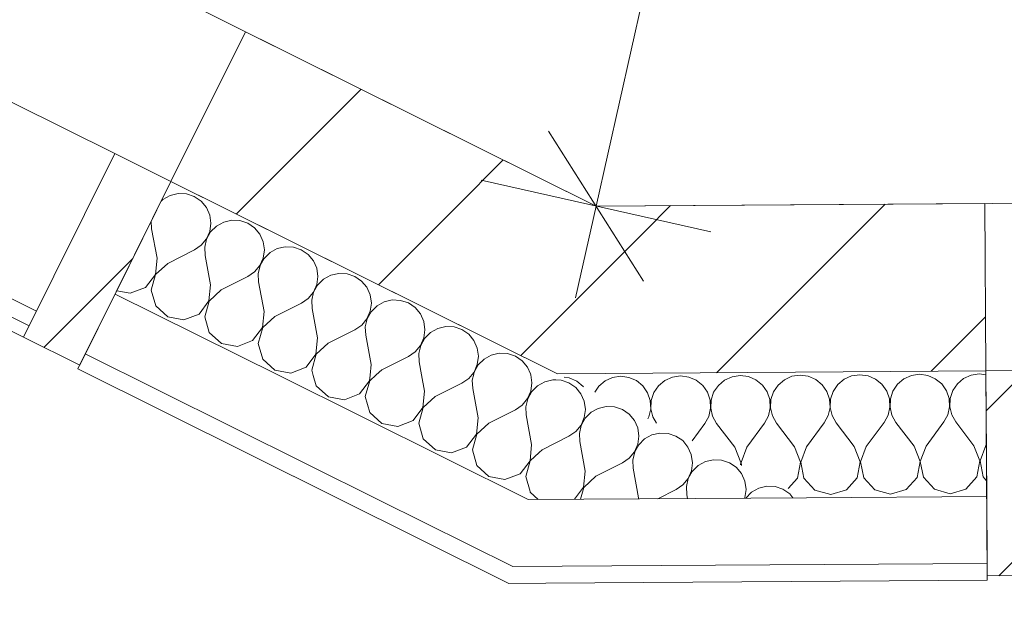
# Model space of a CAD drawing. Header units: millimetres. Extents: x -7213913 to -6930487, y 6129472 to 6353620.
# Tile 58 of 256: x -7201647 to -7200470, y 6158641 to 6159361. Entities that reach past the tile are written whole.
import ezdxf
from ezdxf.enums import TextEntityAlignment as Align

# ---------------------------------------------------------------- set-up
doc = ezdxf.new("R2010")
doc.units = ezdxf.units.MM
doc.header["$MEASUREMENT"] = 0
doc.set_wipeout_variables(frame=1)
doc.linetypes.add('Wipeout_Contour', pattern=[1000, 0, -1000])
for name, color, linetype in [('S - квартира_помещение.АР', 7, 'Continuous'), ('АР-Стены_внешние_.АР', 7, 'Continuous'), ('АР-Стены_Наружные ВИТРАЖ', 7, 'Continuous'), ('АР-Стены_Перегородки_межквартирные_200.АР', 7, 'Continuous'), ('АР-Чертеж-Размеры.АР', 7, 'Continuous')]:
    doc.layers.add(name, color=color, linetype=linetype)
for name, color, linetype, lineweight in [('S - квартира_помещение.АР_Ном._пера__2', 8, 'Continuous', 15), ('АР-Стены_внешние_.АР_Ном._пера__1', 7, 'Continuous', 0), ('АР-Стены_Наружные ВИТРАЖ_Ном._пера__120', 7, 'Continuous', 0), ('АР-Стены_Перегородки_межквартирные_200.АР_Ном._пера__1', 7, 'Continuous', 15), ('АР-Чертеж-Размеры.АР_Ном._пера__1', 7, 'Continuous', 0), ('Паспорта Зон Archicad_Ном._пера__1', 7, 'Continuous', 0)]:
    doc.layers.add(name, color=color, linetype=linetype, lineweight=lineweight)
doc.styles.add('РЎР“Р•РќР•Р\xa0Р\x98Р\xa0_РЎРўР\x98Р›Р¬_1', font='txt')
doc.styles.add('РЎР“Р•РќР•Р\xa0Р\x98Р\xa0_РЎРўР\x98Р›Р¬_2', font='calibri.ttf')
doc.styles.add('РЎР“Р•РќР•Р\xa0Р\x98Р\xa0_РЎРўР\x98Р›Р¬_3', font='GOST_Common.ttf')
doc.dimstyles.new('СГЕНЕРИР_СТИЛЬ__4', dxfattribs={"dimtxt": 200, "dimasz": 142.5, "dimexe": 0.18, "dimexo": 0.0625, "dimgap": 0, "dimtad": 1, "dimdec": 0, "dimzin": 0, "dimdsep": 46, "dimtxsty": 'РЎР“Р•РќР•Р\xa0Р\x98Р\xa0_РЎРўР\x98Р›Р¬_3', "dimblk": 'ARROWHEAD_6', "dimblk1": 'ARROWHEAD_6', "dimblk2": 'ARROWHEAD_6', "dimcen": 0.09, "dimse1": 1, "dimse2": 1, "dimclrd": 7, "dimclre": 7, "dimclrt": 7, "dimazin": 0, "dimtfac": 1, "dimtdec": 4, "dimtmove": 2, "dimatfit": 3, "dimfxl": 1, "dimtolj": 1, "dimtzin": 0, "dimarcsym": 0})
doc.dimstyles.new('СГЕНЕРИР_СТИЛЬ__5', dxfattribs={"dimtxt": 200, "dimasz": 142.5, "dimexe": 0.18, "dimexo": 0.0625, "dimgap": 0, "dimtad": 1, "dimdec": 0, "dimzin": 0, "dimdsep": 46, "dimtxsty": 'РЎР“Р•РќР•Р\xa0Р\x98Р\xa0_РЎРўР\x98Р›Р¬_3', "dimblk": 'ARROWHEAD_6', "dimblk1": 'ARROWHEAD_6', "dimblk2": 'ARROWHEAD_6', "dimcen": 0.09, "dimse1": 1, "dimse2": 1, "dimclrd": 7, "dimclre": 7, "dimclrt": 7, "dimazin": 0, "dimtfac": 1, "dimtdec": 4, "dimtmove": 0, "dimatfit": 3, "dimfxl": 1, "dimtolj": 1, "dimtzin": 0, "dimarcsym": 0})
pattern_1 = [(45, (-6566190.34, 6562677.8), (-176.776695, 176.776695), []), (45, (-6566225.7, 6562713.15), (-176.776695, 176.776695), []), (45, (-6566261.05, 6562748.5), (-176.776695, 176.776695), [])]
pattern_2 = [(45, (-6566190.34, 6562677.8), (-127.279217, 127.279217), [])]

# ---------------------------------------------------------------- blocks, each defined once
blk = doc.blocks.new('Кухня_3_10_1', base_point=(-7200749.3, 6161287.2))
at = {"layer": 'S - квартира_помещение.АР_Ном._пера__2', "color": 8, "linetype": 'Continuous', "lineweight": 15, "flags": 128}
blk.add_lwpolyline([(-7199009.5, 6159663.9), (-7198483.6, 6162005.6), (-7200823.3, 6162531), (-7201849.7, 6162761.6), (-7202492.3, 6159900.6), (-7200957.8, 6159137.8), (-7199124.6, 6159150.1), (-7199009.2, 6159663.8)], close=True, dxfattribs=at)
at = {"layer": 'Паспорта Зон Archicad_Ном._пера__1', "color": 7, "lineweight": 0, "style": 'РЎР“Р•РќР•Р\xa0Р\x98Р\xa0_РЎРўР\x98Р›Р¬_1'}
blk.add_attdef('ROOM_NUMBER', text='', height=250, rotation=347.3417, dxfattribs=at).set_placement((-7200142, 6161230.8), align=Align.MIDDLE_CENTER)
at = {"layer": 'Паспорта Зон Archicad_Ном._пера__1', "color": 7, "lineweight": 0, "style": 'РЎР“Р•РќР•Р\xa0Р\x98Р\xa0_РЎРўР\x98Р›Р¬_2'}
blk.add_attdef('ROOM_AREA', text='', height=200, rotation=347.3417, dxfattribs=at).set_placement((-7199215.8, 6159412.9), align=Align.MIDDLE_RIGHT)
blk = doc.blocks.new('Навесная Стена_25_1', base_point=(-6566190.3, 6562677.8))
at = {"layer": 'АР-Стены_Наружные ВИТРАЖ_Ном._пера__120', "color": 7, "linetype": 'Continuous', "lineweight": 0, "flags": 128}
for points in [[(-7201533.2, 6159200.5), (-7202437.4, 6159650)], [(-7201642.3, 6158981.1), (-7202546.4, 6159430.6)]]:
    blk.add_lwpolyline(points, dxfattribs=at)
at = {"color": 254, "linetype": 'Wipeout_Contour', "lineweight": 0, "ltscale": 37906431.25033911}
blk.add_wipeout([(-7202539.8, 6159444), (-7201635.6, 6158994.6), (-7201626.7, 6159012.5), (-7202530.9, 6159461.9)], dxfattribs=at).dxf.layer = 'АР-Стены_Наружные ВИТРАЖ'
at = {"layer": 'АР-Стены_Наружные ВИТРАЖ', "linetype": 'Continuous', "lineweight": 0, "true_color": 0x000000}
h = blk.add_hatch(dxfattribs=at)
h.set_pattern_fill('АЛЮМИНИЙ_0001', color=18, style=0, pattern_type=2)
h.set_pattern_definition(pattern_1)
h.paths.add_polyline_path([(-7202539.8, 6159444), (-7201635.6, 6158994.6), (-7201626.7, 6159012.5), (-7202530.9, 6159461.9)])
at = {"layer": 'АР-Стены_Наружные ВИТРАЖ_Ном._пера__120', "color": 7, "linetype": 'Continuous', "lineweight": 0, "flags": 128}
blk.add_lwpolyline([(-7202539.8, 6159444), (-7202530.9, 6159461.9), (-7201626.7, 6159012.5), (-7201635.6, 6158994.6)], close=True, dxfattribs=at)
at = {"color": 254, "linetype": 'Wipeout_Contour', "lineweight": 0, "ltscale": 37908630.28139775}
blk.add_wipeout([(-7202546.4, 6159430.6), (-7202437.4, 6159650), (-7202504.5, 6159683.4), (-7202613.6, 6159464)], dxfattribs=at).dxf.layer = 'АР-Стены_Наружные ВИТРАЖ'
at = {"color": 254, "linetype": 'Wipeout_Contour', "lineweight": 0, "ltscale": 37904422.31458461}
blk.add_wipeout([(-7201575.1, 6158947.8), (-7201466.1, 6159167.1), (-7201533.2, 6159200.5), (-7201642.3, 6158981.1)], dxfattribs=at).dxf.layer = 'АР-Стены_Наружные ВИТРАЖ'
at = {"layer": 'АР-Стены_Наружные ВИТРАЖ', "linetype": 'Continuous', "lineweight": 0, "true_color": 0x000000}
h = blk.add_hatch(dxfattribs=at)
h.set_pattern_fill('АЛЮМИНИЙ_0001', color=18, style=0, pattern_type=2)
h.set_pattern_definition(pattern_1)
h.paths.add_polyline_path([(-7202546.4, 6159430.6), (-7202437.4, 6159650), (-7202504.5, 6159683.4), (-7202613.6, 6159464)])
h = blk.add_hatch(dxfattribs=at)
h.set_pattern_fill('АЛЮМИНИЙ_0001', color=18, style=0, pattern_type=2)
h.set_pattern_definition(pattern_1)
h.paths.add_polyline_path([(-7201575.1, 6158947.8), (-7201466.1, 6159167.1), (-7201533.2, 6159200.5), (-7201642.3, 6158981.1)])
at = {"layer": 'АР-Стены_Наружные ВИТРАЖ_Ном._пера__120', "color": 7, "linetype": 'Continuous', "lineweight": 0, "flags": 128}
for points in [[(-7202546.4, 6159430.6), (-7202613.6, 6159464), (-7202504.5, 6159683.4), (-7202437.4, 6159650)], [(-7201575.1, 6158947.8), (-7201642.3, 6158981.1), (-7201533.2, 6159200.5), (-7201466.1, 6159167.1)]]:
    blk.add_lwpolyline(points, close=True, dxfattribs=at)
blk = doc.blocks.new('Навесная Стена_26_1', base_point=(-6566190.3, 6562677.8))
at = {"color": 254, "linetype": 'Wipeout_Contour', "lineweight": 0, "ltscale": 37900412.79886375}
blk.add_wipeout([(-7200415.3, 6158696.5), (-7200417, 6158941.5), (-7200492, 6158941), (-7200490.3, 6158696)], dxfattribs=at).dxf.layer = 'АР-Стены_Наружные ВИТРАЖ'
at = {"layer": 'АР-Стены_Наружные ВИТРАЖ', "linetype": 'Continuous', "lineweight": 0, "true_color": 0x000000}
h = blk.add_hatch(dxfattribs=at)
h.set_pattern_fill('АЛЮМИНИЙ_0001', color=18, style=0, pattern_type=2)
h.set_pattern_definition(pattern_1)
h.paths.add_polyline_path([(-7200415.3, 6158696.5), (-7200417, 6158941.5), (-7200492, 6158941), (-7200490.3, 6158696)])
at = {"layer": 'АР-Стены_Наружные ВИТРАЖ_Ном._пера__120', "color": 7, "linetype": 'Continuous', "lineweight": 0, "flags": 128}
blk.add_lwpolyline([(-7200415.3, 6158696.5), (-7200490.3, 6158696), (-7200492, 6158941), (-7200417, 6158941.5)], close=True, dxfattribs=at)
blk = doc.blocks.new('Стена_126_1', base_point=(-7200981, 6159037.7))
at = {"layer": 'АР-Стены_Перегородки_межквартирные_200.АР', "linetype": 'Continuous', "lineweight": 0, "true_color": 0x000000}
h = blk.add_hatch(dxfattribs=at)
h.set_pattern_fill('БЛОКИ_БЕТОННЫЕ_ЭФФЕКТИВН_78', color=18, style=0, pattern_type=2)
h.set_pattern_definition(pattern_2)
h.paths.add_polyline_path([(-7200957.8, 6159137.8), (-7201401.2, 6159134.9), (-7201004.2, 6158937.5)])
h = blk.add_hatch(dxfattribs=at)
h.set_pattern_fill('БЛОКИ_БЕТОННЫЕ_ЭФФЕКТИВН_78', color=18, style=0, pattern_type=2)
h.set_pattern_definition(pattern_2)
h.paths.add_polyline_path([(-7200957.8, 6159137.8), (-7201004.2, 6158937.5), (-7200560.9, 6158940.5)])
h = blk.add_hatch(dxfattribs=at)
h.set_pattern_fill('БЛОКИ_БЕТОННЫЕ_ЭФФЕКТИВН_78', color=18, style=0, pattern_type=2)
h.set_pattern_definition(pattern_2)
h.paths.add_polyline_path([(-7200560.9, 6158940.5), (-7200492, 6158941), (-7200493.3, 6159141), (-7200957.8, 6159137.8)])
at = {"layer": 'АР-Стены_Перегородки_межквартирные_200.АР_Ном._пера__1', "color": 7, "linetype": 'Continuous', "lineweight": 15, "flags": 128}
for points in [[(-7200493.3, 6159141), (-7200957.8, 6159137.8)], [(-7200493.3, 6159141), (-7200492, 6158941)], [(-7201004.2, 6158937.5), (-7201401.2, 6159134.9)], [(-7201004.2, 6158937.5), (-7200492, 6158941)]]:
    blk.add_lwpolyline(points, dxfattribs=at)
blk = doc.blocks.new('Стена_127_1', base_point=(-7200981, 6159037.7))
at = {"layer": 'АР-Стены_Перегородки_межквартирные_200.АР', "linetype": 'Continuous', "lineweight": 0, "true_color": 0x000000}
h = blk.add_hatch(dxfattribs=at)
h.set_pattern_fill('БЛОКИ_БЕТОННЫЕ_ЭФФЕКТИВН_78', color=18, style=0, pattern_type=2)
h.set_pattern_definition(pattern_2)
h.paths.add_polyline_path([(-7200957.8, 6159137.8), (-7201377, 6159346.2), (-7201466.1, 6159167.1), (-7201401.2, 6159134.9)])
at = {"layer": 'АР-Стены_Перегородки_межквартирные_200.АР_Ном._пера__1', "color": 7, "linetype": 'Continuous', "lineweight": 15, "flags": 128}
for points in [[(-7201377, 6159346.2), (-7201466.1, 6159167.1)], [(-7200957.8, 6159137.8), (-7201377, 6159346.2)], [(-7201466.1, 6159167.1), (-7201401.2, 6159134.9)]]:
    blk.add_lwpolyline(points, dxfattribs=at)
blk = doc.blocks.new('*X651', base_point=(-6566190.3, 6562677.8))
at = {"layer": 'АР-Стены_внешние_.АР_Ном._пера__1', "color": 7, "linetype": 'Continuous', "lineweight": 0}
for p, q in [((-7200999.8, 6158929.8), (-7201005.9, 6158930.1)), ((-7200990.4, 6158926.7), (-7200999.8, 6158929.8)), ((-7200982.3, 6158921.1), (-7200990.4, 6158926.7)), ((-7200976, 6158913.6), (-7200982.3, 6158921.1)), ((-7200972, 6158904.6), (-7200976, 6158913.6)), ((-7200970.6, 6158894.8), (-7200972, 6158904.6)), ((-7200972, 6158885.1), (-7200970.6, 6158894.8)), ((-7200963.9, 6158891.5), (-7200970.8, 6158884.5)), ((-7200955.3, 6158896.2), (-7200963.9, 6158891.5)), ((-7200945.7, 6158898.5), (-7200955.3, 6158896.2)), ((-7200935.8, 6158898), (-7200945.7, 6158898.5)), ((-7200926.5, 6158894.9), (-7200935.8, 6158898)), ((-7200918.3, 6158889.4), (-7200926.5, 6158894.9)), ((-7200975.9, 6158876), (-7200972, 6158885.1)), ((-7200970.8, 6158884.5), (-7200975.7, 6158875.9)), ((-7200912, 6158881.8), (-7200918.3, 6158889.4)), ((-7200908, 6158872.8), (-7200912, 6158881.8)), ((-7200990.3, 6158862.8), (-7200982.2, 6158868.4)), ((-7200982.2, 6158868.4), (-7200975.9, 6158876)), ((-7200975.7, 6158875.9), (-7200977.9, 6158866.3)), ((-7200906.7, 6158863), (-7200908, 6158872.8)), ((-7200881.7, 6158866.7), (-7200891.3, 6158864.4)), ((-7200871.9, 6158866.2), (-7200881.7, 6158866.7)), ((-7201022.2, 6158846.8), (-7200990.3, 6158862.8)), ((-7200977.9, 6158866.3), (-7200977.5, 6158856.5)), ((-7200971, 6158821.3), (-7200977.5, 6158856.5)), ((-7200908, 6158853.3), (-7200906.7, 6158863)), ((-7200899.9, 6158859.7), (-7200906.9, 6158852.7)), ((-7200891.3, 6158864.4), (-7200899.9, 6158859.7)), ((-7200862.5, 6158863.1), (-7200871.9, 6158866.2)), ((-7200854.4, 6158857.6), (-7200862.5, 6158863.1)), ((-7200848.1, 6158850), (-7200854.4, 6158857.6)), ((-7201022.2, 6158846.8), (-7201026, 6158843.3)), ((-7200918.2, 6158836.6), (-7200912, 6158844.2)), ((-7200911.7, 6158844.1), (-7200914, 6158834.5)), ((-7200912, 6158844.2), (-7200908, 6158853.3)), ((-7200906.9, 6158852.7), (-7200911.7, 6158844.1)), ((-7200844.1, 6158841), (-7200848.1, 6158850)), ((-7200926.3, 6158831), (-7200918.2, 6158836.6)), ((-7200914, 6158834.5), (-7200913.5, 6158824.7)), ((-7200842.7, 6158831.2), (-7200844.1, 6158841)), ((-7200844, 6158821.5), (-7200842.7, 6158831.2)), ((-7200827.3, 6158832.7), (-7200835.9, 6158827.9)), ((-7200817.7, 6158834.9), (-7200827.3, 6158832.7)), ((-7200807.9, 6158834.5), (-7200817.7, 6158834.9)), ((-7200798.6, 6158831.3), (-7200807.9, 6158834.5)), ((-7200790.4, 6158825.8), (-7200798.6, 6158831.3)), ((-7200972.9, 6158801.9), (-7200971, 6158821.3)), ((-7200958.2, 6158815), (-7200926.3, 6158831)), ((-7200907.1, 6158789.5), (-7200913.5, 6158824.7)), ((-7200848, 6158812.4), (-7200844, 6158821.5)), ((-7200842.9, 6158820.9), (-7200847.7, 6158812.3)), ((-7200835.9, 6158827.9), (-7200842.9, 6158820.9)), ((-7200784.1, 6158818.2), (-7200790.4, 6158825.8)), ((-7200958.2, 6158815), (-7200972.6, 6158801.8)), ((-7200854.3, 6158804.8), (-7200848, 6158812.4)), ((-7200847.7, 6158812.3), (-7200850, 6158802.7)), ((-7200780.1, 6158809.2), (-7200784.1, 6158818.2)), ((-7200778.7, 6158799.4), (-7200780.1, 6158809.2)), ((-7201036.7, 6158796.8), (-7201036.5, 6158796)), ((-7201036.5, 6158796), (-7201027, 6158787.4)), ((-7200983.7, 6158787.7), (-7200972.9, 6158801.9)), ((-7200972.6, 6158801.8), (-7200976.6, 6158787.7)), ((-7200884, 6158788.3), (-7200862.4, 6158799.2)), ((-7200862.4, 6158799.2), (-7200854.3, 6158804.8)), ((-7200850, 6158802.7), (-7200849.6, 6158792.9)), ((-7200780.1, 6158789.7), (-7200778.7, 6158799.4)), ((-7200772, 6158796.1), (-7200779, 6158789.1)), ((-7200763.4, 6158800.9), (-7200772, 6158796.1)), ((-7200753.8, 6158803.1), (-7200763.4, 6158800.9)), ((-7200743.9, 6158802.7), (-7200753.8, 6158803.1)), ((-7200734.6, 6158799.5), (-7200743.9, 6158802.7)), ((-7200726.5, 6158794), (-7200734.6, 6158799.5)), ((-7200907.2, 6158788.2), (-7200907.1, 6158789.5)), ((-7200848.8, 6158788.6), (-7200849.6, 6158792.9)), ((-7200780.4, 6158789), (-7200780.1, 6158789.7)), ((-7200779, 6158789.1), (-7200779, 6158789)), ((-7200722.7, 6158789.4), (-7200726.5, 6158794))]:
    blk.add_line(p, q, dxfattribs=at)
blk = doc.blocks.new('*X652', base_point=(-6566190.3, 6562677.8))
at = {"layer": 'АР-Стены_внешние_.АР_Ном._пера__1', "color": 7, "linetype": 'Continuous', "lineweight": 0}
for p, q in [((-7201467, 6159150.6), (-7201475.6, 6159145.8)), ((-7201457.4, 6159152.9), (-7201467, 6159150.6)), ((-7201447.5, 6159152.4), (-7201457.4, 6159152.9)), ((-7201438.2, 6159149.3), (-7201447.5, 6159152.4)), ((-7201430, 6159143.7), (-7201438.2, 6159149.3)), ((-7201475.6, 6159145.8), (-7201477.8, 6159143.6)), ((-7201423.7, 6159136.1), (-7201430, 6159143.7)), ((-7201419.7, 6159127.1), (-7201423.7, 6159136.1)), ((-7201418.4, 6159117.4), (-7201419.7, 6159127.1)), ((-7201489.6, 6159119.8), (-7201489.2, 6159110.8)), ((-7201419.7, 6159107.6), (-7201418.4, 6159117.4)), ((-7201411.6, 6159114), (-7201418.6, 6159107.1)), ((-7201403, 6159118.8), (-7201411.6, 6159114)), ((-7201393.4, 6159121.1), (-7201403, 6159118.8)), ((-7201383.6, 6159120.6), (-7201393.4, 6159121.1)), ((-7201374.2, 6159117.5), (-7201383.6, 6159120.6)), ((-7201366.1, 6159111.9), (-7201374.2, 6159117.5)), ((-7201482.7, 6159075.7), (-7201489.2, 6159110.8)), ((-7201423.6, 6159098.6), (-7201419.7, 6159107.6)), ((-7201418.6, 6159107.1), (-7201423.4, 6159098.5)), ((-7201359.8, 6159104.4), (-7201366.1, 6159111.9)), ((-7201355.8, 6159095.3), (-7201359.8, 6159104.4)), ((-7201438, 6159085.4), (-7201429.9, 6159091)), ((-7201429.9, 6159091), (-7201423.6, 6159098.6)), ((-7201423.4, 6159098.5), (-7201425.7, 6159088.9)), ((-7201354.4, 6159085.6), (-7201355.8, 6159095.3)), ((-7201469.9, 6159069.3), (-7201438, 6159085.4)), ((-7201425.7, 6159088.9), (-7201425.2, 6159079)), ((-7201418.8, 6159043.9), (-7201425.2, 6159079)), ((-7201355.7, 6159075.8), (-7201354.4, 6159085.6)), ((-7201347.6, 6159082.2), (-7201354.6, 6159075.3)), ((-7201339, 6159087), (-7201347.6, 6159082.2)), ((-7201329.4, 6159089.3), (-7201339, 6159087)), ((-7201319.6, 6159088.8), (-7201329.4, 6159089.3)), ((-7201310.2, 6159085.7), (-7201319.6, 6159088.8)), ((-7201302.1, 6159080.1), (-7201310.2, 6159085.7)), ((-7201295.8, 6159072.6), (-7201302.1, 6159080.1)), ((-7201484.6, 6159056.3), (-7201482.7, 6159075.7)), ((-7201469.9, 6159069.3), (-7201484.3, 6159056.1)), ((-7201366, 6159059.2), (-7201359.7, 6159066.8)), ((-7201359.4, 6159066.7), (-7201361.7, 6159057.1)), ((-7201359.7, 6159066.8), (-7201355.7, 6159075.8)), ((-7201354.6, 6159075.3), (-7201359.4, 6159066.7)), ((-7201291.8, 6159063.5), (-7201295.8, 6159072.6)), ((-7201496.4, 6159040.7), (-7201484.6, 6159056.3)), ((-7201484.3, 6159056.1), (-7201489.6, 6159037.4)), ((-7201374.1, 6159053.6), (-7201366, 6159059.2)), ((-7201361.7, 6159057.1), (-7201361.3, 6159047.2)), ((-7201290.4, 6159053.8), (-7201291.8, 6159063.5)), ((-7201275.1, 6159055.2), (-7201283.7, 6159050.4)), ((-7201265.5, 6159057.5), (-7201275.1, 6159055.2)), ((-7201255.6, 6159057), (-7201265.5, 6159057.5)), ((-7201246.3, 6159053.9), (-7201255.6, 6159057)), ((-7201420.6, 6159024.5), (-7201418.8, 6159043.9)), ((-7201406, 6159037.6), (-7201374.1, 6159053.6)), ((-7201354.8, 6159012.1), (-7201361.3, 6159047.2)), ((-7201295.7, 6159035), (-7201291.8, 6159044)), ((-7201290.7, 6159043.5), (-7201295.5, 6159034.9)), ((-7201291.8, 6159044), (-7201290.4, 6159053.8)), ((-7201283.7, 6159050.4), (-7201290.7, 6159043.5)), ((-7201238.2, 6159048.3), (-7201246.3, 6159053.9)), ((-7201231.8, 6159040.8), (-7201238.2, 6159048.3)), ((-7201530.9, 6159036.7), (-7201514.6, 6159033.7)), ((-7201514.6, 6159033.7), (-7201496.4, 6159040.7)), ((-7201489.6, 6159037.4), (-7201484.2, 6159018.6)), ((-7201406, 6159037.6), (-7201420.3, 6159024.4)), ((-7201302, 6159027.4), (-7201295.7, 6159035)), ((-7201295.5, 6159034.9), (-7201297.7, 6159025.3)), ((-7201227.9, 6159031.8), (-7201231.8, 6159040.8)), ((-7201226.5, 6159022), (-7201227.9, 6159031.8)), ((-7201432.4, 6159008.9), (-7201420.6, 6159024.5)), ((-7201420.3, 6159024.4), (-7201425.6, 6159005.6)), ((-7201342, 6159005.8), (-7201310.1, 6159021.8)), ((-7201310.1, 6159021.8), (-7201302, 6159027.4)), ((-7201297.7, 6159025.3), (-7201297.3, 6159015.4)), ((-7201227.8, 6159012.2), (-7201226.5, 6159022)), ((-7201211.1, 6159023.4), (-7201219.7, 6159018.6)), ((-7201201.5, 6159025.7), (-7201211.1, 6159023.4)), ((-7201191.7, 6159025.2), (-7201201.5, 6159025.7)), ((-7201182.3, 6159022.1), (-7201191.7, 6159025.2)), ((-7201174.2, 6159016.5), (-7201182.3, 6159022.1)), ((-7201484.2, 6159018.6), (-7201469.8, 6159005.5)), ((-7201450.6, 6159001.9), (-7201432.4, 6159008.9)), ((-7201356.6, 6158992.7), (-7201354.8, 6159012.1)), ((-7201290.8, 6158980.3), (-7201297.3, 6159015.4)), ((-7201231.8, 6159003.2), (-7201227.8, 6159012.2)), ((-7201226.7, 6159011.7), (-7201231.5, 6159003.1)), ((-7201219.7, 6159018.6), (-7201226.7, 6159011.7)), ((-7201167.9, 6159009), (-7201174.2, 6159016.5)), ((-7201163.9, 6159000), (-7201167.9, 6159009)), ((-7201469.8, 6159005.5), (-7201450.6, 6159001.9)), ((-7201425.6, 6159005.6), (-7201420.3, 6158986.8)), ((-7201342, 6159005.8), (-7201356.4, 6158992.6)), ((-7201238, 6158995.6), (-7201231.8, 6159003.2)), ((-7201231.5, 6159003.1), (-7201233.8, 6158993.5)), ((-7201162.5, 6158990.2), (-7201163.9, 6159000)), ((-7201420.3, 6158986.8), (-7201405.8, 6158973.7)), ((-7201368.4, 6158977.1), (-7201356.6, 6158992.7)), ((-7201356.4, 6158992.6), (-7201361.7, 6158973.8)), ((-7201278, 6158974), (-7201246.1, 6158990)), ((-7201246.1, 6158990), (-7201238, 6158995.6)), ((-7201233.8, 6158993.5), (-7201233.3, 6158983.6)), ((-7201163.8, 6158980.4), (-7201162.5, 6158990.2)), ((-7201155.8, 6158986.8), (-7201162.7, 6158979.9)), ((-7201147.1, 6158991.6), (-7201155.8, 6158986.8)), ((-7201137.6, 6158993.9), (-7201147.1, 6158991.6)), ((-7201127.7, 6158993.4), (-7201137.6, 6158993.9)), ((-7201118.4, 6158990.3), (-7201127.7, 6158993.4)), ((-7201110.2, 6158984.7), (-7201118.4, 6158990.3)), ((-7201103.9, 6158977.2), (-7201110.2, 6158984.7)), ((-7201405.8, 6158973.7), (-7201386.6, 6158970.1)), ((-7201386.6, 6158970.1), (-7201368.4, 6158977.1)), ((-7201361.7, 6158973.8), (-7201356.3, 6158955)), ((-7201292.7, 6158960.9), (-7201290.8, 6158980.3)), ((-7201278, 6158974), (-7201292.4, 6158960.8)), ((-7201226.9, 6158948.5), (-7201233.3, 6158983.6)), ((-7201167.8, 6158971.4), (-7201163.8, 6158980.4)), ((-7201162.7, 6158979.9), (-7201167.5, 6158971.3)), ((-7201099.9, 6158968.2), (-7201103.9, 6158977.2)), ((-7201304.5, 6158945.3), (-7201292.7, 6158960.9)), ((-7201292.4, 6158960.8), (-7201297.7, 6158942)), ((-7201182.2, 6158958.2), (-7201174.1, 6158963.8)), ((-7201174.1, 6158963.8), (-7201167.8, 6158971.4)), ((-7201167.5, 6158971.3), (-7201169.8, 6158961.7)), ((-7201169.8, 6158961.7), (-7201169.4, 6158951.9)), ((-7201098.5, 6158958.4), (-7201099.9, 6158968.2)), ((-7201073.6, 6158962.1), (-7201083.2, 6158959.8)), ((-7201063.7, 6158961.6), (-7201073.6, 6158962.1)), ((-7201054.4, 6158958.5), (-7201063.7, 6158961.6)), ((-7201356.3, 6158955), (-7201341.9, 6158941.9)), ((-7201214.1, 6158942.2), (-7201182.2, 6158958.2)), ((-7201166.5, 6158936.4), (-7201169.4, 6158951.9)), ((-7201099.9, 6158948.6), (-7201098.5, 6158958.4)), ((-7201091.8, 6158955), (-7201098.8, 6158948.1)), ((-7201083.2, 6158959.8), (-7201091.8, 6158955)), ((-7201046.3, 6158952.9), (-7201054.4, 6158958.5)), ((-7201040, 6158945.4), (-7201046.3, 6158952.9)), ((-7201341.9, 6158941.9), (-7201322.7, 6158938.3)), ((-7201322.7, 6158938.3), (-7201304.5, 6158945.3)), ((-7201297.7, 6158942), (-7201295.9, 6158935.6)), ((-7201228.1, 6158936), (-7201226.9, 6158948.5)), ((-7201214.1, 6158942.2), (-7201220.7, 6158936.1)), ((-7201106.1, 6158936.8), (-7201103.8, 6158939.6)), ((-7201103.6, 6158939.5), (-7201104.2, 6158936.9)), ((-7201103.8, 6158939.6), (-7201099.9, 6158948.6)), ((-7201098.8, 6158948.1), (-7201103.6, 6158939.5)), ((-7201036.4, 6158937.3), (-7201040, 6158945.4))]:
    blk.add_line(p, q, dxfattribs=at)
blk = doc.blocks.new('*X653', base_point=(-6566190.3, 6562677.8))
at = {"layer": 'АР-Стены_внешние_.АР_Ном._пера__1', "color": 7, "linetype": 'Continuous', "lineweight": 0}
for p, q in [((-7201036, 6158936.4), (-7201036.4, 6158937.3)), ((-7201295.9, 6158935.6), (-7201292.3, 6158923.2)), ((-7201240.5, 6158913.5), (-7201228.7, 6158929.1)), ((-7201228.5, 6158929), (-7201233.8, 6158910.2)), ((-7201228.7, 6158929.1), (-7201228.1, 6158936)), ((-7201220.7, 6158936.1), (-7201228.5, 6158929)), ((-7201162.9, 6158916.7), (-7201166.5, 6158936.4)), ((-7201150.1, 6158910.4), (-7201118.2, 6158926.4)), ((-7201118.2, 6158926.4), (-7201110.1, 6158932)), ((-7201110.1, 6158932), (-7201106.1, 6158936.8)), ((-7201104.2, 6158936.9), (-7201105.9, 6158929.9)), ((-7201105.9, 6158929.9), (-7201105.4, 6158920.1)), ((-7201034.6, 6158926.6), (-7201036, 6158936.4)), ((-7201035.9, 6158916.8), (-7201034.6, 6158926.6)), ((-7201019.2, 6158928), (-7201027.8, 6158923.3)), ((-7201009.6, 6158930.3), (-7201019.2, 6158928)), ((-7201005.9, 6158930.1), (-7201009.6, 6158930.3)), ((-7201292.3, 6158923.2), (-7201277.9, 6158910.1)), ((-7201164.8, 6158897.3), (-7201162.9, 6158916.7)), ((-7201099, 6158884.9), (-7201105.4, 6158920.1)), ((-7201039.9, 6158907.8), (-7201035.9, 6158916.8)), ((-7201034.8, 6158916.3), (-7201039.6, 6158907.7)), ((-7201027.8, 6158923.3), (-7201034.8, 6158916.3)), ((-7201277.9, 6158910.1), (-7201258.7, 6158906.5)), ((-7201258.7, 6158906.5), (-7201240.5, 6158913.5)), ((-7201233.8, 6158910.2), (-7201228.4, 6158891.4)), ((-7201150.1, 6158910.4), (-7201164.5, 6158897.2)), ((-7201046.1, 6158900.2), (-7201039.9, 6158907.8)), ((-7201039.6, 6158907.7), (-7201041.9, 6158898.1)), ((-7201228.4, 6158891.4), (-7201213.9, 6158878.3)), ((-7201176.5, 6158881.7), (-7201164.8, 6158897.3)), ((-7201164.5, 6158897.2), (-7201169.8, 6158878.4)), ((-7201086.2, 6158878.6), (-7201054.3, 6158894.6)), ((-7201054.3, 6158894.6), (-7201046.1, 6158900.2)), ((-7201041.9, 6158898.1), (-7201041.5, 6158888.3)), ((-7201213.9, 6158878.3), (-7201194.7, 6158874.7)), ((-7201194.7, 6158874.7), (-7201176.5, 6158881.7)), ((-7201169.8, 6158878.4), (-7201164.4, 6158859.6)), ((-7201100.8, 6158865.5), (-7201099, 6158884.9)), ((-7201086.2, 6158878.6), (-7201100.5, 6158865.4)), ((-7201035, 6158853.1), (-7201041.5, 6158888.3)), ((-7201164.4, 6158859.6), (-7201150, 6158846.5)), ((-7201112.6, 6158849.9), (-7201100.8, 6158865.5)), ((-7201100.5, 6158865.4), (-7201105.8, 6158846.6)), ((-7201150, 6158846.5), (-7201130.8, 6158842.9)), ((-7201130.8, 6158842.9), (-7201112.6, 6158849.9)), ((-7201105.8, 6158846.6), (-7201100.5, 6158827.8)), ((-7201036.8, 6158833.7), (-7201035, 6158853.1)), ((-7201026, 6158843.3), (-7201036.6, 6158833.6)), ((-7201048.6, 6158818.1), (-7201036.8, 6158833.7)), ((-7201036.6, 6158833.6), (-7201041.9, 6158814.8)), ((-7201100.5, 6158827.8), (-7201086, 6158814.7)), ((-7201086, 6158814.7), (-7201066.8, 6158811.1)), ((-7201066.8, 6158811.1), (-7201048.6, 6158818.1)), ((-7201041.9, 6158814.8), (-7201036.7, 6158796.8))]:
    blk.add_line(p, q, dxfattribs=at)
blk = doc.blocks.new('Стена_310_1', base_point=(-7201466.1, 6159167.1))
at = {"layer": 'АР-Стены_внешние_.АР_Ном._пера__1', "color": 7, "linetype": 'Continuous', "lineweight": 0}
for p, q in [((-7201532.8, 6159032.8), (-7201336.7, 6158935.3)), ((-7201568.5, 6158961.2), (-7201216.3, 6158786.1)), ((-7201336.7, 6158935.3), (-7201038.9, 6158787.3)), ((-7201216.3, 6158786.1), (-7201057.5, 6158707.2)), ((-7201038.9, 6158787.3), (-7200706.4, 6158789.5)), ((-7201057.5, 6158707.2), (-7200880.1, 6158708.4))]:
    blk.add_line(p, q, dxfattribs=at)
at = {"layer": 'АР-Стены_внешние_.АР_Ном._пера__1', "color": 7, "linetype": 'Continuous', "lineweight": 0, "flags": 128}
for points in [[(-7201532.8, 6159032.8), (-7201466.1, 6159167.1)], [(-7201004.2, 6158937.5), (-7201466.1, 6159167.1)], [(-7201568.5, 6158961.2), (-7201532.8, 6159032.8)], [(-7201577.4, 6158943.3), (-7201568.5, 6158961.2)], [(-7201577.4, 6158943.3), (-7201062.1, 6158687.1)], [(-7201062.1, 6158687.1), (-7201017.8, 6158687.4)]]:
    blk.add_lwpolyline(points, dxfattribs=at)
at = {"layer": 'АР-Стены_внешние_.АР', "color": 7, "lineweight": 0}
for name in ['*X652', '*X653', '*X651']:
    blk.add_blockref(name, (-6566190.3, 6562677.8), dxfattribs=at)
blk = doc.blocks.new('*X655', base_point=(-6566190.3, 6562677.8))
at = {"layer": 'АР-Стены_внешние_.АР_Ном._пера__1', "color": 7, "linetype": 'Continuous', "lineweight": 0}
for p, q in [((-7200499.9, 6158937.3), (-7200509.6, 6158935.9)), ((-7200491.9, 6158936.3), (-7200499.9, 6158937.3)), ((-7200990.1, 6158932.7), (-7200996, 6158933.5)), ((-7200981, 6158928.8), (-7200990.1, 6158932.7)), ((-7200973.4, 6158922.5), (-7200981, 6158928.8)), ((-7200947.2, 6158929), (-7200954.7, 6158922.7)), ((-7200938.2, 6158933), (-7200947.2, 6158929)), ((-7200928.4, 6158934.5), (-7200938.2, 6158933)), ((-7200918.6, 6158933.2), (-7200928.4, 6158934.5)), ((-7200909.6, 6158929.3), (-7200918.6, 6158933.2)), ((-7200902, 6158923), (-7200909.6, 6158929.3)), ((-7200875.7, 6158929.5), (-7200883.3, 6158923.1)), ((-7200866.7, 6158933.5), (-7200875.7, 6158929.5)), ((-7200857, 6158934.9), (-7200866.7, 6158933.5)), ((-7200847.2, 6158933.6), (-7200857, 6158934.9)), ((-7200838.2, 6158929.7), (-7200847.2, 6158933.6)), ((-7200830.5, 6158923.5), (-7200838.2, 6158929.7)), ((-7200804.3, 6158930), (-7200811.8, 6158923.6)), ((-7200795.3, 6158934), (-7200804.3, 6158930)), ((-7200785.6, 6158935.4), (-7200795.3, 6158934)), ((-7200775.8, 6158934.1), (-7200785.6, 6158935.4)), ((-7200766.8, 6158930.2), (-7200775.8, 6158934.1)), ((-7200759.1, 6158924), (-7200766.8, 6158930.2)), ((-7200732.9, 6158930.4), (-7200740.4, 6158924.1)), ((-7200723.9, 6158934.5), (-7200732.9, 6158930.4)), ((-7200714.1, 6158935.9), (-7200723.9, 6158934.5)), ((-7200704.4, 6158934.6), (-7200714.1, 6158935.9)), ((-7200695.3, 6158930.7), (-7200704.4, 6158934.6)), ((-7200687.7, 6158924.5), (-7200695.3, 6158930.7)), ((-7200661.4, 6158930.9), (-7200669, 6158924.6)), ((-7200652.5, 6158935), (-7200661.4, 6158930.9)), ((-7200642.7, 6158936.4), (-7200652.5, 6158935)), ((-7200632.9, 6158935.1), (-7200642.7, 6158936.4)), ((-7200623.9, 6158931.2), (-7200632.9, 6158935.1)), ((-7200616.3, 6158924.9), (-7200623.9, 6158931.2)), ((-7200590, 6158931.4), (-7200597.6, 6158925.1)), ((-7200581, 6158935.4), (-7200590, 6158931.4)), ((-7200571.3, 6158936.9), (-7200581, 6158935.4)), ((-7200561.5, 6158935.6), (-7200571.3, 6158936.9)), ((-7200552.5, 6158931.6), (-7200561.5, 6158935.6)), ((-7200544.8, 6158925.4), (-7200552.5, 6158931.6)), ((-7200539.2, 6158917.3), (-7200544.8, 6158925.4)), ((-7200526.1, 6158925.5), (-7200531.7, 6158917.4)), ((-7200518.6, 6158931.9), (-7200526.1, 6158925.5)), ((-7200509.6, 6158935.9), (-7200518.6, 6158931.9)), ((-7200973.1, 6158922.1), (-7200973.4, 6158922.5)), ((-7200954.7, 6158922.7), (-7200959.6, 6158915.4)), ((-7200896.3, 6158914.9), (-7200902, 6158923)), ((-7200893.1, 6158905.6), (-7200896.3, 6158914.9)), ((-7200888.8, 6158915), (-7200891.9, 6158905.6)), ((-7200883.3, 6158923.1), (-7200888.8, 6158915)), ((-7200824.9, 6158915.4), (-7200830.5, 6158923.5)), ((-7200821.7, 6158906.1), (-7200824.9, 6158915.4)), ((-7200817.4, 6158915.5), (-7200820.5, 6158906.1)), ((-7200811.8, 6158923.6), (-7200817.4, 6158915.5)), ((-7200753.5, 6158915.9), (-7200759.1, 6158924)), ((-7200750.3, 6158906.6), (-7200753.5, 6158915.9)), ((-7200745.9, 6158915.9), (-7200749, 6158906.6)), ((-7200740.4, 6158924.1), (-7200745.9, 6158915.9)), ((-7200682.1, 6158916.4), (-7200687.7, 6158924.5)), ((-7200678.8, 6158907.1), (-7200682.1, 6158916.4)), ((-7200674.5, 6158916.4), (-7200677.6, 6158907.1)), ((-7200669, 6158924.6), (-7200674.5, 6158916.4)), ((-7200610.6, 6158916.9), (-7200616.3, 6158924.9)), ((-7200607.4, 6158907.5), (-7200610.6, 6158916.9)), ((-7200603.1, 6158916.9), (-7200606.2, 6158907.5)), ((-7200597.6, 6158925.1), (-7200603.1, 6158916.9)), ((-7200536, 6158908), (-7200539.2, 6158917.3)), ((-7200531.7, 6158917.4), (-7200534.8, 6158908)), ((-7200892.6, 6158895.8), (-7200893.1, 6158905.6)), ((-7200891.9, 6158905.6), (-7200892.3, 6158895.8)), ((-7200821.2, 6158896.3), (-7200821.7, 6158906.1)), ((-7200820.5, 6158906.1), (-7200820.9, 6158896.3)), ((-7200749.7, 6158896.7), (-7200750.3, 6158906.6)), ((-7200749, 6158906.6), (-7200749.4, 6158896.7)), ((-7200678.3, 6158897.2), (-7200678.8, 6158907.1)), ((-7200677.6, 6158907.1), (-7200678, 6158897.2)), ((-7200606.9, 6158897.7), (-7200607.4, 6158907.5)), ((-7200606.2, 6158907.5), (-7200606.6, 6158897.7)), ((-7200535.5, 6158898.2), (-7200536, 6158908)), ((-7200534.8, 6158908), (-7200535.2, 6158898.2)), ((-7200894.8, 6158886.2), (-7200892.6, 6158895.8)), ((-7200892.3, 6158895.8), (-7200890, 6158886.2)), ((-7200823.3, 6158886.6), (-7200821.2, 6158896.3)), ((-7200820.9, 6158896.3), (-7200818.6, 6158886.7)), ((-7200751.9, 6158887.1), (-7200749.7, 6158896.7)), ((-7200749.4, 6158896.7), (-7200747.2, 6158887.2)), ((-7200680.5, 6158887.6), (-7200678.3, 6158897.2)), ((-7200678, 6158897.2), (-7200675.7, 6158887.6)), ((-7200609, 6158888.1), (-7200606.9, 6158897.7)), ((-7200606.6, 6158897.7), (-7200604.3, 6158888.1)), ((-7200537.6, 6158888.6), (-7200535.5, 6158898.2)), ((-7200535.2, 6158898.2), (-7200532.9, 6158888.6)), ((-7200896.1, 6158883.8), (-7200894.8, 6158886.2)), ((-7200890, 6158886.2), (-7200885.8, 6158878.7)), ((-7200828, 6158878), (-7200823.3, 6158886.6)), ((-7200818.6, 6158886.7), (-7200813.8, 6158878.1)), ((-7200777.8, 6158849.8), (-7200756.6, 6158878.5)), ((-7200756.6, 6158878.5), (-7200751.9, 6158887.1)), ((-7200747.2, 6158887.2), (-7200742.3, 6158878.6)), ((-7200720.7, 6158850.1), (-7200742.3, 6158878.6)), ((-7200706.4, 6158850.2), (-7200685.2, 6158879)), ((-7200685.2, 6158879), (-7200680.5, 6158887.6)), ((-7200675.7, 6158887.6), (-7200670.9, 6158879)), ((-7200649.3, 6158850.6), (-7200670.9, 6158879)), ((-7200635, 6158850.7), (-7200613.8, 6158879.4)), ((-7200613.8, 6158879.4), (-7200609, 6158888.1)), ((-7200604.3, 6158888.1), (-7200599.5, 6158879.5)), ((-7200577.9, 6158851.1), (-7200599.5, 6158879.5)), ((-7200563.6, 6158851.2), (-7200542.3, 6158879.9)), ((-7200542.3, 6158879.9), (-7200537.6, 6158888.6)), ((-7200532.9, 6158888.6), (-7200528, 6158880)), ((-7200506.4, 6158851.6), (-7200528, 6158880)), ((-7200843.2, 6158857.5), (-7200828, 6158878)), ((-7200792.1, 6158849.7), (-7200813.8, 6158878.1)), ((-7200785, 6158831.5), (-7200792.1, 6158849.7)), ((-7200777.8, 6158849.8), (-7200784.7, 6158831.5)), ((-7200713.6, 6158832), (-7200720.7, 6158850.1)), ((-7200706.4, 6158850.2), (-7200713.3, 6158832)), ((-7200642.2, 6158832.4), (-7200649.3, 6158850.6)), ((-7200635, 6158850.7), (-7200641.9, 6158832.4)), ((-7200570.7, 6158832.9), (-7200577.9, 6158851.1)), ((-7200563.6, 6158851.2), (-7200570.4, 6158832.9)), ((-7200499.3, 6158833.4), (-7200506.4, 6158851.6)), ((-7200492.1, 6158851.7), (-7200499, 6158833.4)), ((-7200492.1, 6158851.7), (-7200491.4, 6158852.7)), ((-7200785.5, 6158828.8), (-7200785, 6158831.5)), ((-7200784.7, 6158831.5), (-7200784.1, 6158828.1)), ((-7200717.1, 6158812.8), (-7200713.6, 6158832)), ((-7200713.3, 6158832), (-7200709.5, 6158812.8)), ((-7200645.7, 6158813.2), (-7200642.2, 6158832.4)), ((-7200641.9, 6158832.4), (-7200638.1, 6158813.3)), ((-7200574.2, 6158813.7), (-7200570.7, 6158832.9)), ((-7200570.4, 6158832.9), (-7200566.7, 6158813.8)), ((-7200502.8, 6158814.2), (-7200499.3, 6158833.4)), ((-7200499, 6158833.4), (-7200495.3, 6158814.2)), ((-7200728.3, 6158800.4), (-7200717.1, 6158812.8)), ((-7200709.5, 6158812.8), (-7200696.3, 6158798.5)), ((-7200658.7, 6158798.7), (-7200645.7, 6158813.2)), ((-7200638.1, 6158813.3), (-7200624.9, 6158799)), ((-7200587.3, 6158799.2), (-7200574.2, 6158813.7)), ((-7200566.7, 6158813.8), (-7200553.4, 6158799.5)), ((-7200515.9, 6158799.7), (-7200502.8, 6158814.2)), ((-7200495.3, 6158814.2), (-7200491.1, 6158809.7)), ((-7200696.3, 6158798.5), (-7200677.5, 6158793.3)), ((-7200677.5, 6158793.3), (-7200658.7, 6158798.7)), ((-7200624.9, 6158799), (-7200606, 6158793.8)), ((-7200606, 6158793.8), (-7200587.3, 6158799.2)), ((-7200553.4, 6158799.5), (-7200534.6, 6158794.2)), ((-7200534.6, 6158794.2), (-7200515.9, 6158799.7))]:
    blk.add_line(p, q, dxfattribs=at)
blk = doc.blocks.new('Стена_311_1', base_point=(-7201004.2, 6158937.5))
at = {"layer": 'АР-Стены_внешние_.АР_Ном._пера__1', "color": 7, "linetype": 'Continuous', "lineweight": 0}
for p, q in [((-7201038.9, 6158787.3), (-7200706.4, 6158789.5)), ((-7200706.4, 6158789.5), (-7200491, 6158791)), ((-7201057.5, 6158707.2), (-7200880.1, 6158708.4)), ((-7200880.1, 6158708.4), (-7200490.4, 6158711))]:
    blk.add_line(p, q, dxfattribs=at)
at = {"layer": 'АР-Стены_внешние_.АР_Ном._пера__1', "color": 7, "linetype": 'Continuous', "lineweight": 0, "flags": 128}
for points in [[(-7200492, 6158941), (-7201004.2, 6158937.5)], [(-7200491, 6158791), (-7200492, 6158941)], [(-7200490.4, 6158711), (-7200491, 6158791)], [(-7200490.3, 6158691), (-7200490.4, 6158711)], [(-7201017.8, 6158687.4), (-7200490.3, 6158691)]]:
    blk.add_lwpolyline(points, dxfattribs=at)
at = {"layer": 'АР-Стены_внешние_.АР', "color": 7, "lineweight": 0}
blk.add_blockref('*X655', (-6566190.3, 6562677.8), dxfattribs=at)
blk = doc.blocks.new('*D953', base_point=(-6566190.3, 6562677.8))
at = {"layer": 'АР-Чертеж-Размеры.АР_Ном._пера__1', "color": 7, "linetype": 'Continuous', "lineweight": 0, "transparency": 16777216}
for p, q in [((-7201676.5, 6158239.6), (-7201614.8, 6158514)), ((-7201556, 6158433.5), (-7201735.2, 6158320)), ((-7201755.4, 6158401.4), (-7201645.6, 6158376.8)), ((-7201645.6, 6158376.8), (-7200669.9, 6158157.7)), ((-7200700.8, 6158020.4), (-7200639.1, 6158294.9)), ((-7200759.6, 6158100.9), (-7200580.3, 6158214.4)), ((-7200669.9, 6158157.7), (-7200560.2, 6158133))]:
    blk.add_line(p, q, dxfattribs=at)
at = {"layer": 'АР-Чертеж-Размеры.АР_Ном._пера__1', "color": 7, "lineweight": 0, "transparency": 16777216, "insert": (-7201439.5, 6158371.5), "char_height": 200, "attachment_point": 7, "rotation": 347.3417, "style": 'РЎР“Р•РќР•Р\xa0Р\x98Р\xa0_РЎРўР\x98Р›Р¬_3'}
blk.add_mtext('\\A1;{\\pql;\\fGOST Common|b0|i0|c204|p0;\\W1.000000;1\xa0000}', dxfattribs=at)
blk = doc.blocks.new('ARROWHEAD_6')
at = {"color": 0, "linetype": 'Continuous', "lineweight": 0}
for p, q in [((-0.5, -0.5), (0.5, 0.5)), ((0, 0), (-1, 0))]:
    blk.add_line(p, q, dxfattribs=at)
blk = doc.blocks.new('*D1077', base_point=(-6566190.3, 6562677.8))
at = {"layer": 'АР-Чертеж-Размеры.АР_Ном._пера__1', "color": 7, "linetype": 'Continuous', "lineweight": 0, "transparency": 16777216}
for p, q in [((-7200201.2, 6162506.6), (-7200225.9, 6162396.9)), ((-7200169.1, 6162307.2), (-7200282.6, 6162486.5)), ((-7200363.1, 6162427.7), (-7200088.7, 6162366)), ((-7200225.9, 6162396.9), (-7200957.8, 6159137.8)), ((-7201014.6, 6159227.5), (-7200901.1, 6159048.2)), ((-7201095.1, 6159168.7), (-7200820.6, 6159107)), ((-7200957.8, 6159137.8), (-7200982.5, 6159028.1))]:
    blk.add_line(p, q, dxfattribs=at)
at = {"layer": 'АР-Чертеж-Размеры.АР_Ном._пера__1', "color": 7, "lineweight": 0, "transparency": 16777216, "insert": (-7200849.1, 6159920.3), "char_height": 200, "attachment_point": 7, "rotation": 77.3417, "style": 'РЎР“Р•РќР•Р\xa0Р\x98Р\xa0_РЎРўР\x98Р›Р¬_3'}
blk.add_mtext('\\A1;{\\pql;\\fGOST Common|b0|i0|c204|p0;\\W1.000000;3\xa0340}', dxfattribs=at)

msp = doc.modelspace()

# ---------------------------------------------------------------- linework, layer by layer
at = {"layer": 'S - квартира_помещение.АР', "color": 254, "linetype": 'Continuous', "lineweight": 0, "true_color": 0xd8d8d8, "flags": 128}
msp.add_lwpolyline([(-7199009.5, 6159663.9), (-7198483.6, 6162005.6), (-7200823.3, 6162531), (-7201849.7, 6162761.6), (-7202492.3, 6159900.6), (-7200957.8, 6159137.8), (-7199124.6, 6159150.1), (-7199009.2, 6159663.8)], close=True, dxfattribs=at)

# ---------------------------------------------------------------- block references
at = {"layer": 'S - квартира_помещение.АР', "color": 7, "linetype": 'Continuous', "lineweight": 0}
msp.add_blockref('Кухня_3_10_1', (-7200749.3, 6161287.2), dxfattribs=at)
at = {"layer": 'АР-Стены_Наружные ВИТРАЖ', "linetype": 'Continuous', "lineweight": 0}
msp.add_blockref('Навесная Стена_26_1', (-6566190.3, 6562677.8), dxfattribs=at)

# ---------------------------------------------------------------- dimensions: what is measured, and where the dimension line sits
at = {"layer": 'АР-Чертеж-Размеры.АР', "color": 7, "linetype": 'Continuous', "lineweight": 0}
dim = msp.add_linear_dim(base=(-7200957.8, 6159137.8), p1=(-7198483.6, 6162005.6), p2=(-7200957.8, 6159137.8), angle=257.3417, dimstyle='СГЕНЕРИР_СТИЛЬ__4', dxfattribs=at)
dim.commit()
dim.dimension.update_dxf_attribs({"geometry": '*D1077', "text_midpoint": (-7200871.5, 6160277), "dimtype": 160, "text_rotation": 77.3417})

# ---------------------------------------------------------------- next in the draw order: block references
at = {"layer": 'АР-Стены_внешние_.АР', "color": 7, "lineweight": 0}
msp.add_blockref('Стена_311_1', (-7201004.2, 6158937.5), dxfattribs=at)
at = {"layer": 'АР-Стены_Наружные ВИТРАЖ', "linetype": 'Continuous', "lineweight": 0}
msp.add_blockref('Навесная Стена_25_1', (-6566190.3, 6562677.8), dxfattribs=at)
at = {"layer": 'АР-Стены_Перегородки_межквартирные_200.АР', "color": 7, "lineweight": 0}
msp.add_blockref('Стена_126_1', (-7200981, 6159037.7), dxfattribs=at)

# ---------------------------------------------------------------- next in the draw order: block references
at = {"layer": 'АР-Стены_внешние_.АР', "color": 7, "lineweight": 0}
msp.add_blockref('Стена_310_1', (-7201466.1, 6159167.1), dxfattribs=at)
at = {"layer": 'АР-Стены_Перегородки_межквартирные_200.АР', "color": 7, "lineweight": 0}
msp.add_blockref('Стена_127_1', (-7200981, 6159037.7), dxfattribs=at)

# ---------------------------------------------------------------- next in the draw order: dimensions: what is measured, and where the dimension line sits
at = {"layer": 'АР-Чертеж-Размеры.АР', "color": 7, "linetype": 'Continuous', "lineweight": 0}
dim = msp.add_linear_dim(base=(-7200669.9, 6158157.7), p1=(-7201579.9, 6158669.5), p2=(-7200604.2, 6158450.4), angle=347.3417, dimstyle='СГЕНЕРИР_СТИЛЬ__5', dxfattribs=at)
dim.commit()
dim.dimension.update_dxf_attribs({"geometry": '*D953', "text_midpoint": (-7201082.9, 6158393.9), "dimtype": 160, "text_rotation": 347.3417})

doc.saveas('drawing.dxf')
